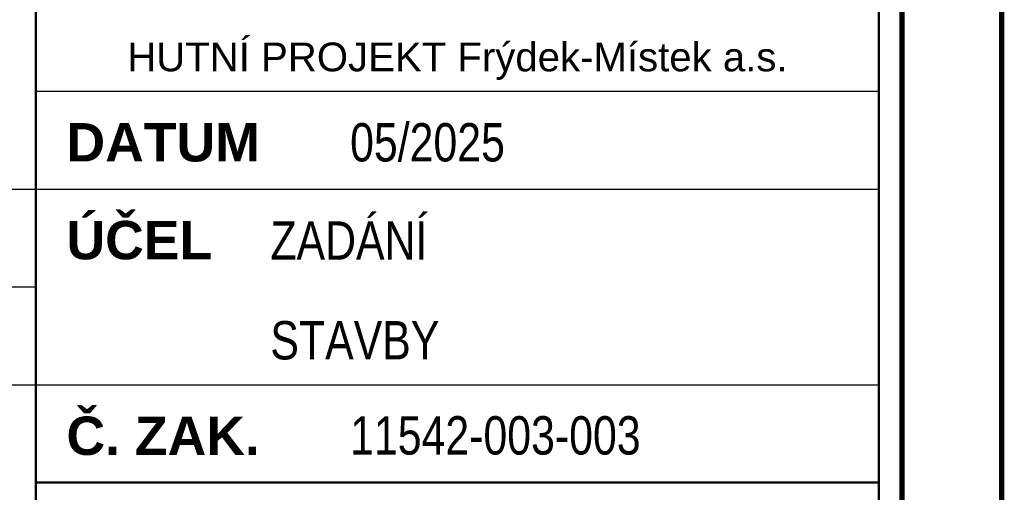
# Paper-space layout 'Layout1' of a CAD drawing. Extents: x -2 to 1083, y -36 to 422.
# Tile 66 of 93: x 827 to 891, y 39 to 70. Entities that reach past the tile are written whole.
import ezdxf
from ezdxf.enums import TextEntityAlignment as Align

# ---------------------------------------------------------------- set-up
doc = ezdxf.new("R2010")
doc.units = 0
doc.layers.get('DEFPOINTS').update_dxf_attribs({"color": 132, "linetype": 'CONTINUOUS'})
doc.layers.add('RAMECEK_HP', color=251, linetype='CONTINUOUS')
doc.layers.add('RAZITKO_HP', color=222, linetype='CONTINUOUS')
doc.styles.add('RAZITKO_HP_ARIAL', font='arial.ttf')
doc.styles.add('RAZITKO_HP_ARIAL_B', font='arialbd.ttf')
doc.styles.add('RAZITKO_HP_ARIAL_N', font='arial.ttf', dxfattribs={"width": 0.8})
doc.styles.add('ROMANS', font='romans.shx', dxfattribs={"width": 0.8})

# ---------------------------------------------------------------- blocks, each defined once
blk = doc.blocks.new('*U6')
at = {"layer": 'DEFPOINTS'}
blk.add_lwpolyline([(891, 0), (681, 0), (681, 297), (891, 297)], close=True, dxfattribs=at)
at = {"layer": 'RAMECEK_HP', "lineweight": 35, "const_width": 0.35}
for points in [[(0, 420), (0, 0), (891, 0), (891, 420)], [(6.5, 413.5), (6.5, 6.5), (884.5, 6.5), (884.5, 413.5)]]:
    blk.add_lwpolyline(points, close=True, dxfattribs=at)
at = {"layer": 'DEFPOINTS', "style": 'ROMANS', "width": 0.8}
blk.add_attdef('TISK', text='', height=10, dxfattribs=at).set_placement((891, -33), align=Align.RIGHT)
blk = doc.blocks.new('A$C813bd08a')
at = {"layer": 'RAZITKO_HP', "lineweight": 50}
for p, q in [((-63, 84.5), (-63, 8)), ((-8, 84.5), (-8, 8)), ((-63, 39.875), (-8, 39.875))]:
    blk.add_line(p, q, dxfattribs=at)
at = {"layer": 'RAZITKO_HP', "lineweight": 25}
for p, q in [((-63, 65.375), (-8, 65.375)), ((-180, 59), (-63, 59)), ((-63, 59), (-8, 59)), ((-180, 52.625), (-63, 52.625)), ((-180, 46.25), (-63, 46.25)), ((-63, 46.25), (-8, 46.25))]:
    blk.add_line(p, q, dxfattribs=at)
at = {"layer": 'RAZITKO_HP', "lineweight": 25, "style": 'RAZITKO_HP_ARIAL'}
blk.add_text('HUTNÍ PROJEKT Frýdek-Místek a.s.', height=1.875, dxfattribs=at).set_placement((-35.5, 66.675), align=Align.CENTER)
at = {"layer": 'RAZITKO_HP', "lineweight": 35, "style": 'RAZITKO_HP_ARIAL_B'}
for s, p in [('DATUM', (-61, 60.8)), ('ÚČEL', (-61, 54.425)), ('Č. ZAK.', (-61, 41.675))]:
    blk.add_text(s, height=2.5, dxfattribs=at).set_placement(p)
at = {"layer": 'RAZITKO_HP', "style": 'RAZITKO_HP_ARIAL_N', "width": 0.8}
for s, p in [('05/2025', (-42.5, 60.8)), ('ZADÁNÍ', (-47.7, 54.4)), ('STAVBY', (-47.7, 47.9)), ('11542-003-003', (-42.5, 41.7))]:
    blk.add_text(s, height=2.5, dxfattribs=at).set_placement(p)

psp = doc.layouts.get("Layout1")

# ---------------------------------------------------------------- block references
at = {"layer": 'RAMECEK_HP'}
psp.add_blockref('*U6', (0, 0), dxfattribs=at)
at = {"layer": 'RAZITKO_HP'}
psp.add_blockref('A$C813bd08a', (891, 0), dxfattribs=at)

doc.saveas('drawing.dxf')
